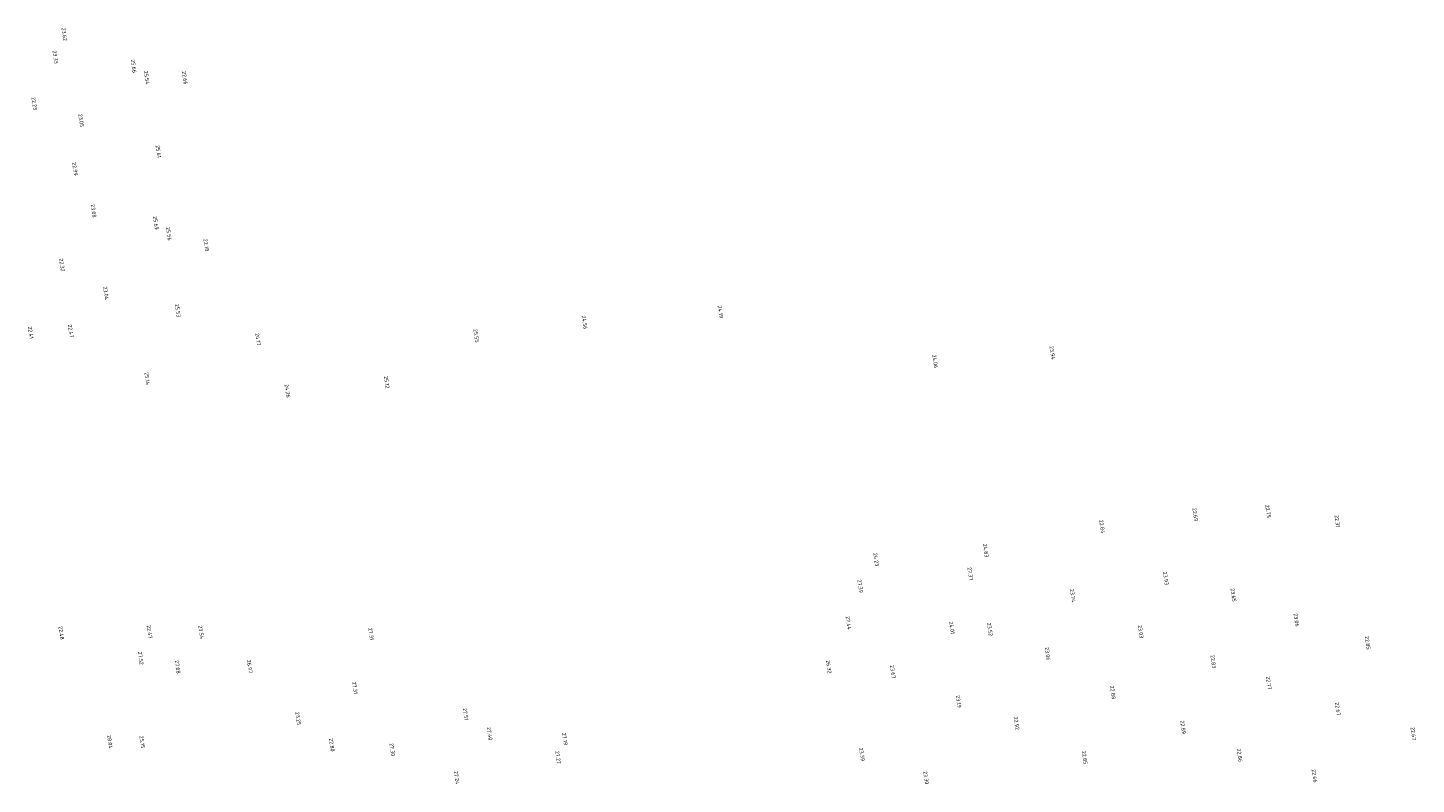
# Model space of a CAD drawing. Extents: x 184312 to 185605, y 346435 to 348273.
# Tile 3 of 18: x 184959 to 185604, y 346435 to 346786. Entities that reach past the tile are written whole.
import ezdxf
from ezdxf.enums import TextEntityAlignment as Align

# ---------------------------------------------------------------- set-up
doc = ezdxf.new("R2010")
doc.units = 0
doc.layers.add('rijk_10Anno', color=254, linetype='Continuous')
doc.styles.add('NLCS-ISO-ANNOTATIVE-T18', font='NLCS-ISO.ttf', dxfattribs={"height": 1.8})

# ---------------------------------------------------------------- blocks, each defined once
blk = doc.blocks.new('SAL-HOOGTELABEL-SO')
at = {"color": 0, "linetype": 'ByBlock', "lineweight": -2, "style": 'NLCS-ISO-ANNOTATIVE-T18'}
blk.add_attdef('HOOGTE', text='', height=1.8, dxfattribs=at).set_placement((2.79, 0), align=Align.RIGHT)

msp = doc.modelspace()

# ---------------------------------------------------------------- block references
at = {"layer": 'rijk_10Anno', "color": 254, "rotation": 278.271}
for p, values in [((184975.06, 346782.59, 23.62), {'HOOGTE': '23.62'}), ((184970.89, 346772, 23.32), {'HOOGTE': '23.33'}), ((185007.22, 346767.75, 25.66), {'HOOGTE': '25.66'}), ((185013.32, 346762.36, 25.54), {'HOOGTE': '25.54'}), ((185031, 346762.37, 22.66), {'HOOGTE': '22.66'}), ((184961.07, 346750.46, 22.23), {'HOOGTE': '22.23'}), ((184982.83, 346742.55, 23.05), {'HOOGTE': '23.05'}), ((185018.7, 346728.32, 25.61), {'HOOGTE': '25.61'}), ((184979.99, 346720.01, 22.99), {'HOOGTE': '22.99'}), ((184988.62, 346700.53, 23.08), {'HOOGTE': '23.08'}), ((185017.54, 346694.9, 25.69), {'HOOGTE': '25.69'}), ((185023.57, 346689.88, 25.56), {'HOOGTE': '25.56'}), ((185040.93, 346684.87, 22.18), {'HOOGTE': '22.18'}), ((184973.93, 346675.51, 22.32), {'HOOGTE': '22.32'}), ((184994.39, 346662.33, 23.04), {'HOOGTE': '23.04'}), ((185027.7, 346654.2, 25.53), {'HOOGTE': '25.53'}), ((185279.69, 346653.83, 24.19), {'HOOGTE': '24.19'}), ((184959.36, 346644.24, 22.41), {'HOOGTE': '22.41'}), ((184977.99, 346644.73, 22.47), {'HOOGTE': '22.47'}), ((185216.64, 346648.7, 24.56), {'HOOGTE': '24.56'}), ((185064.96, 346641.1, 24.16), {'HOOGTE': '24.17'}), ((185166.33, 346642.54, 25.55), {'HOOGTE': '25.55'}), ((185433.83, 346634.63, 23.94), {'HOOGTE': '23.94'}), ((185379.38, 346630.66, 24.06), {'HOOGTE': '24.06'}), ((185013.51, 346622.83, 25.14), {'HOOGTE': '25.14'}), ((185124.74, 346621.19, 25.12), {'HOOGTE': '25.12'}), ((185078.64, 346616.98, 24.26), {'HOOGTE': '24.26'}), ((185534, 346561.07, 22.75), {'HOOGTE': '22.75'}), ((185456.94, 346553.91, 22.84), {'HOOGTE': '22.84'}), ((185500.2, 346559.52, 22.69), {'HOOGTE': '22.69'}), ((185566.13, 346556.72, 22.31), {'HOOGTE': '22.31'}), ((185402.95, 346542.76, 24.83), {'HOOGTE': '24.83'}), ((185352, 346538.66, 24.23), {'HOOGTE': '24.23'}), ((185395.74, 346532.08, 27.37), {'HOOGTE': '27.37'}), ((185486.53, 346529.93, 23.93), {'HOOGTE': '23.93'}), ((185344.66, 346526.28, 27.39), {'HOOGTE': '27.39'}), ((185443.3, 346521.91, 23.74), {'HOOGTE': '23.74'}), ((185517.92, 346522.22, 23.65), {'HOOGTE': '23.65'}), ((185339.19, 346509.15, 27.44), {'HOOGTE': '27.44'}), ((185547.16, 346510.67, 23.06), {'HOOGTE': '23.06'}), ((184973.64, 346504.51, 22.48), {'HOOGTE': '22.48'}), ((185014.59, 346505.14, 22.47), {'HOOGTE': '22.47'}), ((185038.58, 346504.87, 23.54), {'HOOGTE': '23.54'}), ((185117.4, 346504.33, 27.31), {'HOOGTE': '27.31'}), ((185387.14, 346507.16, 24), {'HOOGTE': '24.01'}), ((185404.82, 346506.25, 23.52), {'HOOGTE': '23.52'}), ((185474.86, 346505.25, 23.03), {'HOOGTE': '23.03'}), ((185580.26, 346499.97, 22.85), {'HOOGTE': '22.85'}), ((185010.5, 346492.91, 27.52), {'HOOGTE': '27.52'}), ((185431.66, 346494.93, 23.06), {'HOOGTE': '23.06'}), ((185508.57, 346491.25, 22.83), {'HOOGTE': '22.83'}), ((185027.65, 346488.78, 27.08), {'HOOGTE': '27.08'}), ((185061.11, 346488.98, 26.97), {'HOOGTE': '26.97'}), ((185330.02, 346488.9, 26.32), {'HOOGTE': '26.32'}), ((185359.76, 346486.59, 23.67), {'HOOGTE': '23.67'}), ((185109.94, 346479.29, 27.31), {'HOOGTE': '27.31'}), ((185461.96, 346476.87, 22.88), {'HOOGTE': '22.88'}), ((185534.32, 346481.42, 22.77), {'HOOGTE': '22.77'}), ((185390.25, 346472.92, 23.19), {'HOOGTE': '23.19'}), ((185083.61, 346464.88, 23.25), {'HOOGTE': '23.25'}), ((185161.33, 346467.03, 27.51), {'HOOGTE': '27.51'}), ((185566.38, 346469.34, 22.67), {'HOOGTE': '22.67'}), ((185172.52, 346457.82, 27.4), {'HOOGTE': '27.40'}), ((185417.21, 346462.67, 22.92), {'HOOGTE': '22.92'}), ((185494.55, 346460.75, 22.89), {'HOOGTE': '22.89'}), ((185601.47, 346457.85, 22.67), {'HOOGTE': '22.67'}), ((184996.23, 346453.98, 28.04), {'HOOGTE': '28.04'}), ((185011.17, 346454.1, 25.15), {'HOOGTE': '25.15'}), ((185099.27, 346452.62, 22.8), {'HOOGTE': '22.80'}), ((185207.4, 346455.54, 27.19), {'HOOGTE': '27.19'}), ((185127.33, 346450.45, 27.3), {'HOOGTE': '27.30'}), ((185204.29, 346446.84, 27.27), {'HOOGTE': '27.27'}), ((185345.41, 346448.19, 23.39), {'HOOGTE': '23.39'}), ((185448.82, 346446.69, 22.85), {'HOOGTE': '22.85'}), ((185520.8, 346447.74, 22.86), {'HOOGTE': '22.86'}), ((185555.55, 346438.23, 22.66), {'HOOGTE': '22.66'}), ((185157.22, 346437.4, 27.24), {'HOOGTE': '27.24'}), ((185375.18, 346437.42, 23.3), {'HOOGTE': '23.30'})]:
    msp.add_blockref('SAL-HOOGTELABEL-SO', p, dxfattribs=at).add_auto_attribs(values)

doc.saveas('drawing.dxf')
